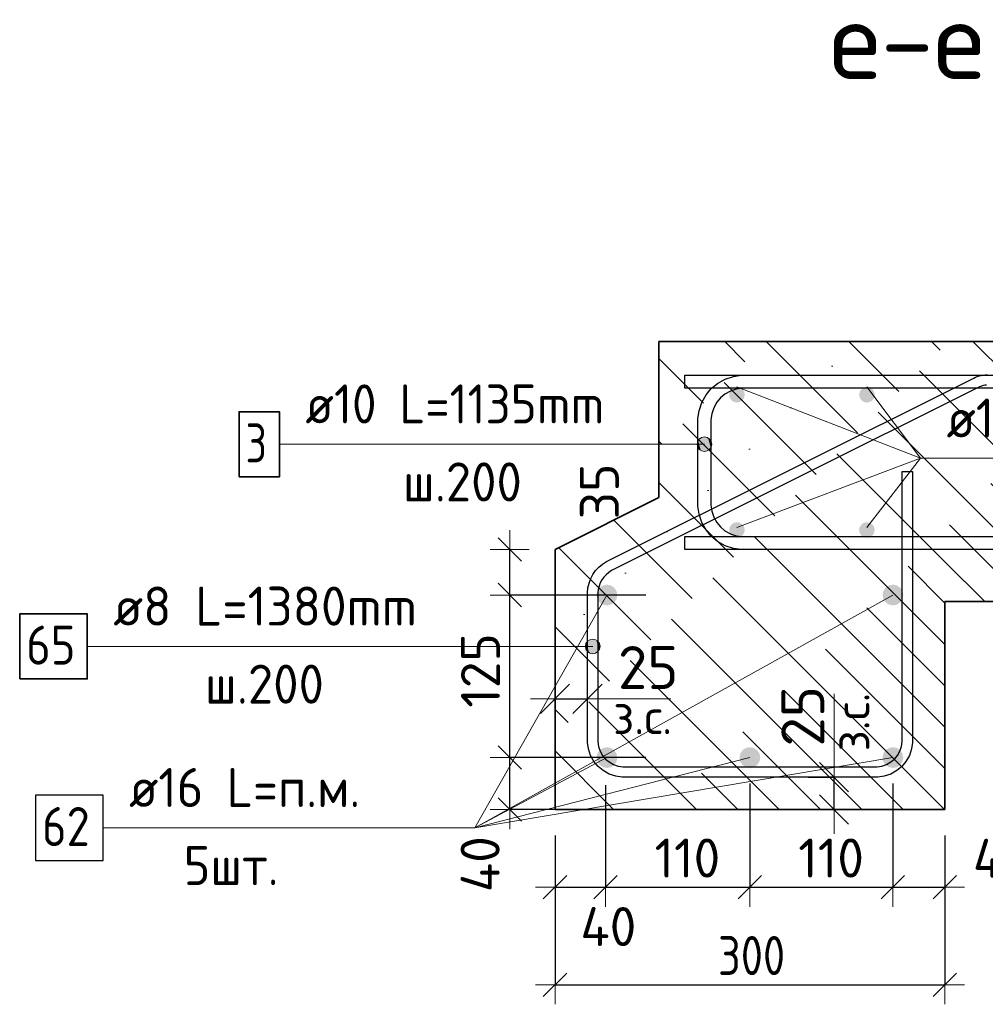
# Model space of a CAD drawing. Header units: metres. Extents: x -38 to 86, y -15 to 21.
# Tile 74 of 103: x 71.634 to 72.377, y 3.109 to 3.866. Entities that reach past the tile are written whole.
import ezdxf

# ---------------------------------------------------------------- set-up
doc = ezdxf.new("R2010")
doc.units = ezdxf.units.M
doc.header["$PDMODE"] = 65
for name, color, linetype, lineweight in [('XR$4$Арм. стержнями верхней зоны', 180, 'Continuous', 35), ('XR$4$Арм. стержнями нижней зоны', 180, 'Continuous', 35), ('XR$4$Арм.стержн. Арматура края', 96, 'Continuous', 35), ('XR$4$Арм.стержн. Доп. арматура', 180, 'Continuous', 35), ('XR$4$Арм.стержн.горизонт. 1', 180, 'Continuous', 35), ('XR$4$Размерная линия (1)', 7, 'Continuous', 13), ('XR$4$Размерная линия_ общее', 7, 'Continuous', 13)]:
    doc.layers.add(name, color=color, linetype=linetype, lineweight=lineweight)
doc.styles.add('ISOCPEUR', font='txt')
doc.dimstyles.new('DIMSTYLE_11', dxfattribs={"dimtxt": 0.033, "dimasz": 0.0375, "dimexe": 0, "dimexo": 0, "dimgap": 0.0165, "dimtad": 2, "dimdec": 0, "dimlfac": 1000, "dimrnd": 1, "dimzin": 12, "dimdsep": 46, "dimtxsty": 'ISOCPEUR', "dimblk1": 'ALL_ML_STRICH', "dimblk2": 'ALL_ML_STRICH', "dimsah": 1, "dimcen": 0, "dimclrd": 7, "dimclre": 256, "dimclrt": 7, "dimadec": 0, "dimazin": 0, "dimtfac": 1, "dimtdec": 0, "dimtix": 1, "dimtmove": 2, "dimatfit": 3, "dimfxl": 0, "dimtvp": 1.2, "dimtzin": 0, "dimlwd": 0, "dimlwe": -3, "dimarcsym": 0})
doc.dimstyles.new('DIMSTYLE_23', dxfattribs={"dimtxt": 0.03, "dimasz": 0.03, "dimexe": 0, "dimexo": 0, "dimgap": 0.015, "dimtad": 2, "dimdec": 0, "dimlfac": 1000, "dimrnd": 5, "dimzin": 12, "dimdsep": 46, "dimtxsty": 'ISOCPEUR', "dimblk1": 'ALL_ML_STRICH', "dimblk2": 'ALL_ML_STRICH', "dimsah": 1, "dimcen": 0, "dimclrd": 7, "dimclre": 256, "dimclrt": 7, "dimadec": 0, "dimazin": 0, "dimtfac": 1, "dimtdec": 0, "dimtix": 1, "dimtmove": 2, "dimatfit": 3, "dimfxl": 0, "dimtvp": 1.2, "dimtzin": 0, "dimlwd": 0, "dimlwe": -3, "dimarcsym": 0})
doc.dimstyles.new('DIMSTYLE_24', dxfattribs={"dimtxt": 0.03, "dimasz": 0.03, "dimexe": 0, "dimexo": 0, "dimgap": 0.015, "dimtad": 2, "dimdec": 0, "dimlfac": 1000, "dimrnd": 5, "dimzin": 12, "dimdsep": 46, "dimtxsty": 'ISOCPEUR', "dimblk1": 'ALL_ML_STRICH', "dimblk2": 'ALL_ML_STRICH', "dimsah": 1, "dimcen": 0, "dimclrd": 7, "dimclre": 256, "dimclrt": 7, "dimadec": 0, "dimazin": 0, "dimtfac": 1, "dimtdec": 0, "dimtix": 1, "dimtmove": 2, "dimatfit": 3, "dimfxl": 0, "dimtzin": 0, "dimlwd": 0, "dimlwe": -3, "dimarcsym": 0})
doc.dimstyles.new('DIMSTYLE_31', dxfattribs={"dimtxt": 0.03, "dimasz": 0.03, "dimexe": 0, "dimexo": 0, "dimgap": 0.015, "dimtad": 0, "dimdec": 0, "dimlfac": 1000, "dimrnd": 5, "dimzin": 12, "dimdsep": 46, "dimtxsty": 'ISOCPEUR', "dimblk1": 'ALL_ML_STRICH', "dimblk2": 'ALL_ML_STRICH', "dimsah": 1, "dimcen": 0, "dimclrd": 7, "dimclre": 256, "dimclrt": 7, "dimadec": 0, "dimazin": 0, "dimtfac": 1, "dimtdec": 0, "dimtix": 1, "dimtmove": 2, "dimatfit": 3, "dimfxl": 0, "dimtvp": 1.2, "dimtzin": 0, "dimlwd": 0, "dimlwe": -3, "dimarcsym": 0})
doc.dimstyles.new('DIMSTYLE_32', dxfattribs={"dimtxt": 0.03, "dimasz": 0.03, "dimexe": 0, "dimexo": 0, "dimgap": 0.015, "dimtad": 0, "dimdec": 0, "dimlfac": 1000, "dimrnd": 5, "dimzin": 12, "dimdsep": 46, "dimtxsty": 'ISOCPEUR', "dimblk1": 'ALL_ML_STRICH', "dimblk2": 'ALL_ML_STRICH', "dimsah": 1, "dimcen": 0, "dimclrd": 7, "dimclre": 256, "dimclrt": 7, "dimadec": 0, "dimazin": 0, "dimtfac": 1, "dimtdec": 0, "dimtix": 1, "dimtmove": 2, "dimatfit": 3, "dimfxl": 0, "dimtvp": 1.2, "dimtzin": 0, "dimlwd": 0, "dimlwe": -3, "dimarcsym": 0})
pattern_1 = [(135, (0, 0), (-0.031819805, -0.031819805), [0.4, -0.05, 0, -0.05]), (135, (-0.01591, -0.01591), (-0.031819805, -0.031819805), [0.8, -0.1, 0.1, -0.1])]

# ---------------------------------------------------------------- blocks, each defined once
blk = doc.blocks.new('ALL_ML_STRICH')
at = {"color": 0, "linetype": 'ByBlock', "lineweight": -2}
for p, q in [((0, -0.5), (0, 0.5)), ((-0.3, -0.3), (0.3, 0.3)), ((-1, 0), (0.5, 0))]:
    blk.add_line(p, q, dxfattribs=at)
blk = doc.blocks.new('*D96')
at = {"layer": 'DEFPOINTS', "color": 7, "linetype": 'Continuous', "lineweight": 13, "transparency": 33554687}
for p in [(72.22062, 3.28331), (72.22562, 3.25831), (72.26061, 3.25831)]:
    blk.add_point(p, dxfattribs=at)
at = {"layer": 'XR$4$Размерная линия_ общее', "color": 253, "linetype": 'Continuous', "lineweight": -2, "true_color": 0xa0a0a0, "transparency": 33554687}
for p, q in [((72.24062, 3.28331), (72.26061, 3.28331)), ((72.24562, 3.25831), (72.26061, 3.25831))]:
    blk.add_line(p, q, dxfattribs=at)
at = {"layer": 'XR$4$Размерная линия_ общее', "color": 7, "linetype": 'Continuous', "lineweight": -2, "transparency": 33554687}
blk.add_line((72.26061, 3.25831), (72.26061, 3.28331), dxfattribs=at)
at = {"layer": 'XR$4$Размерная линия_ общее', "color": 7, "linetype": 'Continuous', "lineweight": 13, "transparency": 33554687, "xscale": 0.0375, "yscale": 0.0375, "zscale": 0.0375}
for p, rotation in [((72.26061, 3.28331), 90), ((72.26061, 3.25831), 270)]:
    blk.add_blockref('ALL_ML_STRICH', p, dxfattribs=dict(at, rotation=rotation))
at = {"layer": 'XR$4$Размерная линия_ общее', "color": 7, "linetype": 'Continuous', "lineweight": 13, "transparency": 33554687, "insert": (72.26082, 3.30308), "char_height": 0.027, "width": 0.00135, "attachment_point": 1, "rotation": 90, "line_spacing_factor": 0.60241, "style": 'ISOCPEUR'}
blk.add_mtext('з.с.', dxfattribs=at)
at = {"layer": 'XR$4$Размерная линия_ общее', "color": 7, "linetype": 'Continuous', "lineweight": 13, "transparency": 33554687, "insert": (72.23661, 3.33003), "char_height": 0.033, "width": 0.066, "attachment_point": 5, "rotation": 90, "style": 'ISOCPEUR'}
blk.add_mtext('\\A1;{25}', dxfattribs=at)
blk = doc.blocks.new('*D233')
at = {"layer": 'DEFPOINTS', "color": 7, "linetype": 'Continuous', "lineweight": 13, "transparency": 33554687}
for p in [(72.04592, 3.34356), (72.04592, 3.30857), (72.07092, 3.30357)]:
    blk.add_point(p, dxfattribs=at)
at = {"layer": 'XR$4$Размерная линия_ общее', "color": 253, "linetype": 'Continuous', "lineweight": -2, "true_color": 0xa0a0a0, "transparency": 33554687}
for p, q in [((72.04592, 3.32857), (72.04592, 3.34356)), ((72.07092, 3.32357), (72.07092, 3.34356))]:
    blk.add_line(p, q, dxfattribs=at)
at = {"layer": 'XR$4$Размерная линия_ общее', "color": 7, "linetype": 'Continuous', "lineweight": -2, "transparency": 33554687}
blk.add_line((72.04592, 3.34356), (72.07092, 3.34356), dxfattribs=at)
at = {"layer": 'XR$4$Размерная линия_ общее', "color": 7, "linetype": 'Continuous', "lineweight": 13, "transparency": 33554687, "xscale": 0.0375, "yscale": 0.0375, "zscale": 0.0375, "rotation": 180}
blk.add_blockref('ALL_ML_STRICH', (72.04592, 3.34356), dxfattribs=at)
at = {"layer": 'XR$4$Размерная линия_ общее', "color": 7, "linetype": 'Continuous', "lineweight": 13, "transparency": 33554687, "xscale": 0.0375, "yscale": 0.0375, "zscale": 0.0375}
blk.add_blockref('ALL_ML_STRICH', (72.07092, 3.34356), dxfattribs=at)
at = {"layer": 'XR$4$Размерная линия_ общее', "color": 7, "linetype": 'Continuous', "lineweight": 13, "transparency": 33554687, "insert": (72.11764, 3.36756), "char_height": 0.033, "width": 0.066, "attachment_point": 5, "style": 'ISOCPEUR'}
blk.add_mtext('\\A1;{25}', dxfattribs=at)
at = {"layer": 'XR$4$Размерная линия_ общее', "color": 7, "linetype": 'Continuous', "lineweight": 13, "transparency": 33554687, "insert": (72.09069, 3.34335), "char_height": 0.027, "width": 0.00135, "attachment_point": 1, "line_spacing_factor": 0.60241, "style": 'ISOCPEUR'}
blk.add_mtext('з.с.', dxfattribs=at)
blk = doc.blocks.new('*D234')
at = {"layer": 'DEFPOINTS', "color": 7, "linetype": 'Continuous', "lineweight": 13, "transparency": 33554687}
for p in [(72.13584, 3.29831), (72.01108, 3.25831), (72.09592, 3.25831)]:
    blk.add_point(p, dxfattribs=at)
at = {"layer": 'XR$4$Размерная линия (1)', "color": 9, "linetype": 'Continuous', "lineweight": -2, "true_color": 0xc7c7c7, "transparency": 33554687}
for p, q in [((72.11584, 3.29831), (72.01108, 3.29831)), ((72.07592, 3.25831), (72.01108, 3.25831))]:
    blk.add_line(p, q, dxfattribs=at)
at = {"layer": 'XR$4$Размерная линия (1)', "color": 7, "linetype": 'Continuous', "lineweight": -2, "transparency": 33554687}
blk.add_line((72.01108, 3.25831), (72.01108, 3.29831), dxfattribs=at)
at = {"layer": 'XR$4$Размерная линия (1)', "color": 7, "linetype": 'Continuous', "lineweight": 13, "transparency": 33554687, "xscale": 0.03, "yscale": 0.03, "zscale": 0.03}
for p, rotation in [((72.01108, 3.29831), 90), ((72.01108, 3.25831), 270)]:
    blk.add_blockref('ALL_ML_STRICH', p, dxfattribs=dict(at, rotation=rotation))
at = {"layer": 'XR$4$Размерная линия (1)', "color": 7, "linetype": 'Continuous', "lineweight": 13, "transparency": 33554687, "insert": (71.98829, 3.21632), "char_height": 0.03, "width": 0.06, "attachment_point": 5, "rotation": 90, "style": 'ISOCPEUR'}
blk.add_mtext('\\A1;{40}', dxfattribs=at)
blk = doc.blocks.new('*D235')
at = {"layer": 'DEFPOINTS', "color": 7, "linetype": 'Continuous', "lineweight": 13, "transparency": 33554687}
for p in [(72.13584, 3.42331), (72.01108, 3.29831), (72.13584, 3.29831)]:
    blk.add_point(p, dxfattribs=at)
at = {"layer": 'XR$4$Размерная линия (1)', "color": 9, "linetype": 'Continuous', "lineweight": -2, "true_color": 0xc7c7c7, "transparency": 33554687}
for p, q in [((72.11584, 3.42331), (72.01108, 3.42331)), ((72.11584, 3.29831), (72.01108, 3.29831))]:
    blk.add_line(p, q, dxfattribs=at)
at = {"layer": 'XR$4$Размерная линия (1)', "color": 7, "linetype": 'Continuous', "lineweight": -2, "transparency": 33554687}
blk.add_line((72.01108, 3.29831), (72.01108, 3.42331), dxfattribs=at)
at = {"layer": 'XR$4$Размерная линия (1)', "color": 7, "linetype": 'Continuous', "lineweight": 13, "transparency": 33554687, "xscale": 0.03, "yscale": 0.03, "zscale": 0.03}
for p, rotation in [((72.01108, 3.42331), 90), ((72.01108, 3.29831), 270)]:
    blk.add_blockref('ALL_ML_STRICH', p, dxfattribs=dict(at, rotation=rotation))
at = {"layer": 'XR$4$Размерная линия (1)', "color": 7, "linetype": 'Continuous', "lineweight": 13, "transparency": 33554687, "insert": (71.98858, 3.36531), "char_height": 0.03, "width": 0.09, "attachment_point": 5, "rotation": 90, "style": 'ISOCPEUR'}
blk.add_mtext('\\A1;{125}', dxfattribs=at)
blk = doc.blocks.new('*D236')
at = {"layer": 'DEFPOINTS', "color": 7, "linetype": 'Continuous', "lineweight": 13, "transparency": 33554687}
for p in [(72.04592, 3.45831), (72.01108, 3.42331), (72.13584, 3.42331)]:
    blk.add_point(p, dxfattribs=at)
at = {"layer": 'XR$4$Размерная линия (1)', "color": 9, "linetype": 'Continuous', "lineweight": -2, "true_color": 0xc7c7c7, "transparency": 33554687}
for p, q in [((72.01108, 3.45831), (72.01108, 3.45831)), ((72.11584, 3.42331), (72.01108, 3.42331))]:
    blk.add_line(p, q, dxfattribs=at)
at = {"layer": 'XR$4$Размерная линия (1)', "color": 7, "linetype": 'Continuous', "lineweight": -2, "transparency": 33554687}
blk.add_line((72.01108, 3.42331), (72.01108, 3.45831), dxfattribs=at)
at = {"layer": 'XR$4$Размерная линия (1)', "color": 7, "linetype": 'Continuous', "lineweight": 13, "transparency": 33554687, "xscale": 0.03, "yscale": 0.03, "zscale": 0.03}
for p, rotation in [((72.01108, 3.45831), 90), ((72.01108, 3.42331), 270)]:
    blk.add_blockref('ALL_ML_STRICH', p, dxfattribs=dict(at, rotation=rotation))
at = {"layer": 'XR$4$Размерная линия (1)', "color": 7, "linetype": 'Continuous', "lineweight": 13, "transparency": 33554687, "insert": (72.08006, 3.50299), "char_height": 0.03, "width": 0.06, "attachment_point": 5, "rotation": 90, "style": 'ISOCPEUR'}
blk.add_mtext('\\A1;{35}', dxfattribs=at)
blk = doc.blocks.new('*D248')
at = {"layer": 'DEFPOINTS', "color": 7, "linetype": 'Continuous', "lineweight": 13, "transparency": 33554687}
for p in [(72.04592, 3.25831), (72.34592, 3.25831), (72.04592, 3.12355)]:
    blk.add_point(p, dxfattribs=at)
at = {"layer": 'XR$4$Размерная линия (1)', "color": 9, "linetype": 'Continuous', "lineweight": -2, "true_color": 0xc7c7c7, "transparency": 33554687}
for p, q in [((72.04592, 3.23831), (72.04592, 3.12355)), ((72.34592, 3.23831), (72.34592, 3.12355))]:
    blk.add_line(p, q, dxfattribs=at)
at = {"layer": 'XR$4$Размерная линия (1)', "color": 7, "linetype": 'Continuous', "lineweight": -2, "transparency": 33554687}
blk.add_line((72.04592, 3.12355), (72.34592, 3.12355), dxfattribs=at)
at = {"layer": 'XR$4$Размерная линия (1)', "color": 7, "linetype": 'Continuous', "lineweight": 13, "transparency": 33554687, "xscale": 0.03, "yscale": 0.03, "zscale": 0.03, "rotation": 180}
blk.add_blockref('ALL_ML_STRICH', (72.04592, 3.12355), dxfattribs=at)
at = {"layer": 'XR$4$Размерная линия (1)', "color": 7, "linetype": 'Continuous', "lineweight": 13, "transparency": 33554687, "xscale": 0.03, "yscale": 0.03, "zscale": 0.03}
blk.add_blockref('ALL_ML_STRICH', (72.34592, 3.12355), dxfattribs=at)
at = {"layer": 'XR$4$Размерная линия (1)', "color": 7, "linetype": 'Continuous', "lineweight": 13, "transparency": 33554687, "insert": (72.19717, 3.14605), "char_height": 0.03, "width": 0.075, "attachment_point": 5, "style": 'ISOCPEUR'}
blk.add_mtext('\\W0.83;\\A1;{300}', dxfattribs=at)
blk = doc.blocks.new('*D249')
at = {"layer": 'DEFPOINTS', "color": 7, "linetype": 'Continuous', "lineweight": 13, "transparency": 33554687}
for p in [(72.08479, 3.29718), (72.04592, 3.25831), (72.04592, 3.19855)]:
    blk.add_point(p, dxfattribs=at)
at = {"layer": 'XR$4$Размерная линия (1)', "color": 9, "linetype": 'Continuous', "lineweight": -2, "true_color": 0xc7c7c7, "transparency": 33554687}
for p, q in [((72.08479, 3.27718), (72.08479, 3.19855)), ((72.04592, 3.23831), (72.04592, 3.19855))]:
    blk.add_line(p, q, dxfattribs=at)
at = {"layer": 'XR$4$Размерная линия (1)', "color": 7, "linetype": 'Continuous', "lineweight": -2, "transparency": 33554687}
blk.add_line((72.04592, 3.19855), (72.08479, 3.19855), dxfattribs=at)
at = {"layer": 'XR$4$Размерная линия (1)', "color": 7, "linetype": 'Continuous', "lineweight": 13, "transparency": 33554687, "xscale": 0.03, "yscale": 0.03, "zscale": 0.03, "rotation": 180}
blk.add_blockref('ALL_ML_STRICH', (72.04592, 3.19855), dxfattribs=at)
at = {"layer": 'XR$4$Размерная линия (1)', "color": 7, "linetype": 'Continuous', "lineweight": 13, "transparency": 33554687, "xscale": 0.03, "yscale": 0.03, "zscale": 0.03}
blk.add_blockref('ALL_ML_STRICH', (72.08479, 3.19855), dxfattribs=at)
at = {"layer": 'XR$4$Размерная линия (1)', "color": 7, "linetype": 'Continuous', "lineweight": 13, "transparency": 33554687, "insert": (72.08696, 3.16833), "char_height": 0.03, "width": 0.06, "attachment_point": 5, "style": 'ISOCPEUR'}
blk.add_mtext('\\A1;{40}', dxfattribs=at)
blk = doc.blocks.new('*D250')
at = {"layer": 'DEFPOINTS', "color": 7, "linetype": 'Continuous', "lineweight": 13, "transparency": 33554687}
for p in [(72.08479, 3.29718), (72.19584, 3.29831), (72.08479, 3.19855)]:
    blk.add_point(p, dxfattribs=at)
at = {"layer": 'XR$4$Размерная линия (1)', "color": 9, "linetype": 'Continuous', "lineweight": -2, "true_color": 0xc7c7c7, "transparency": 33554687}
for p, q in [((72.08479, 3.27718), (72.08479, 3.19855)), ((72.19584, 3.27831), (72.19584, 3.19855))]:
    blk.add_line(p, q, dxfattribs=at)
at = {"layer": 'XR$4$Размерная линия (1)', "color": 7, "linetype": 'Continuous', "lineweight": -2, "transparency": 33554687}
blk.add_line((72.08479, 3.19855), (72.19584, 3.19855), dxfattribs=at)
at = {"layer": 'XR$4$Размерная линия (1)', "color": 7, "linetype": 'Continuous', "lineweight": 13, "transparency": 33554687, "xscale": 0.03, "yscale": 0.03, "zscale": 0.03, "rotation": 180}
blk.add_blockref('ALL_ML_STRICH', (72.08479, 3.19855), dxfattribs=at)
at = {"layer": 'XR$4$Размерная линия (1)', "color": 7, "linetype": 'Continuous', "lineweight": 13, "transparency": 33554687, "xscale": 0.03, "yscale": 0.03, "zscale": 0.03}
blk.add_blockref('ALL_ML_STRICH', (72.19584, 3.19855), dxfattribs=at)
at = {"layer": 'XR$4$Размерная линия (1)', "color": 7, "linetype": 'Continuous', "lineweight": 13, "transparency": 33554687, "insert": (72.14781, 3.22105), "char_height": 0.03, "width": 0.09, "attachment_point": 5, "style": 'ISOCPEUR'}
blk.add_mtext('\\A1;{110}', dxfattribs=at)
blk = doc.blocks.new('*D251')
at = {"layer": 'DEFPOINTS', "color": 7, "linetype": 'Continuous', "lineweight": 13, "transparency": 33554687}
for p in [(72.19584, 3.29831), (72.30592, 3.29831), (72.19584, 3.19855)]:
    blk.add_point(p, dxfattribs=at)
at = {"layer": 'XR$4$Размерная линия (1)', "color": 9, "linetype": 'Continuous', "lineweight": -2, "true_color": 0xc7c7c7, "transparency": 33554687}
for p, q in [((72.19584, 3.27831), (72.19584, 3.19855)), ((72.30592, 3.27831), (72.30592, 3.19855))]:
    blk.add_line(p, q, dxfattribs=at)
at = {"layer": 'XR$4$Размерная линия (1)', "color": 7, "linetype": 'Continuous', "lineweight": -2, "transparency": 33554687}
blk.add_line((72.19584, 3.19855), (72.30592, 3.19855), dxfattribs=at)
at = {"layer": 'XR$4$Размерная линия (1)', "color": 7, "linetype": 'Continuous', "lineweight": 13, "transparency": 33554687, "xscale": 0.03, "yscale": 0.03, "zscale": 0.03, "rotation": 180}
blk.add_blockref('ALL_ML_STRICH', (72.19584, 3.19855), dxfattribs=at)
at = {"layer": 'XR$4$Размерная линия (1)', "color": 7, "linetype": 'Continuous', "lineweight": 13, "transparency": 33554687, "xscale": 0.03, "yscale": 0.03, "zscale": 0.03}
blk.add_blockref('ALL_ML_STRICH', (72.30592, 3.19855), dxfattribs=at)
at = {"layer": 'XR$4$Размерная линия (1)', "color": 7, "linetype": 'Continuous', "lineweight": 13, "transparency": 33554687, "insert": (72.25838, 3.22105), "char_height": 0.03, "width": 0.09, "attachment_point": 5, "style": 'ISOCPEUR'}
blk.add_mtext('\\A1;{110}', dxfattribs=at)
blk = doc.blocks.new('*D252')
at = {"layer": 'DEFPOINTS', "color": 7, "linetype": 'Continuous', "lineweight": 13, "transparency": 33554687}
for p in [(72.30592, 3.29831), (72.34592, 3.25831), (72.30592, 3.19855)]:
    blk.add_point(p, dxfattribs=at)
at = {"layer": 'XR$4$Размерная линия (1)', "color": 9, "linetype": 'Continuous', "lineweight": -2, "true_color": 0xc7c7c7, "transparency": 33554687}
for p, q in [((72.30592, 3.27831), (72.30592, 3.19855)), ((72.34592, 3.23831), (72.34592, 3.19855))]:
    blk.add_line(p, q, dxfattribs=at)
at = {"layer": 'XR$4$Размерная линия (1)', "color": 7, "linetype": 'Continuous', "lineweight": -2, "transparency": 33554687}
blk.add_line((72.30592, 3.19855), (72.34592, 3.19855), dxfattribs=at)
at = {"layer": 'XR$4$Размерная линия (1)', "color": 7, "linetype": 'Continuous', "lineweight": 13, "transparency": 33554687, "xscale": 0.03, "yscale": 0.03, "zscale": 0.03, "rotation": 180}
blk.add_blockref('ALL_ML_STRICH', (72.30592, 3.19855), dxfattribs=at)
at = {"layer": 'XR$4$Размерная линия (1)', "color": 7, "linetype": 'Continuous', "lineweight": 13, "transparency": 33554687, "xscale": 0.03, "yscale": 0.03, "zscale": 0.03}
blk.add_blockref('ALL_ML_STRICH', (72.34592, 3.19855), dxfattribs=at)
at = {"layer": 'XR$4$Размерная линия (1)', "color": 7, "linetype": 'Continuous', "lineweight": 13, "transparency": 33554687, "insert": (72.389, 3.22083), "char_height": 0.03, "width": 0.06, "attachment_point": 5, "style": 'ISOCPEUR'}
blk.add_mtext('\\A1;{40}', dxfattribs=at)

msp = doc.modelspace()

# ---------------------------------------------------------------- hatches: boundary and pattern name
at = {"linetype": 'Continuous', "lineweight": 13, "transparency": 33554687}
h = msp.add_hatch(dxfattribs=at)
h.set_pattern_fill('__________540', scale=0.015, style=0, pattern_type=2)
h.set_pattern_definition(pattern_1)
h.paths.add_polyline_path([(72.34592, 3.61831), (72.12592, 3.61831), (72.12592, 3.49831), (72.04592, 3.45831), (72.04592, 3.25831), (72.34592, 3.25831)], flags=0)
at = {"linetype": 'Continuous', "lineweight": 25, "transparency": 33554687}
h = msp.add_hatch(dxfattribs=at)
h.set_pattern_fill('__________540', scale=0.015, style=0, pattern_type=2)
h.set_pattern_definition(pattern_1)
h.paths.add_polyline_path([(72.34592, 3.61831), (72.34592, 3.41831), (72.71957, 3.41831), (72.71957, 3.61831)], flags=0)
at = {"layer": 'XR$4$Арм.стержн. Арматура края', "linetype": 'Continuous', "lineweight": 13, "transparency": 33554687}
for points in [[(72.15608, 3.5421), (72.1581, 3.53445), (72.1581, 3.54413)], [(72.1581, 3.54413), (72.16092, 3.53367), (72.16092, 3.54492)], [(72.1581, 3.54413), (72.1581, 3.53445), (72.16092, 3.53367)], [(72.16092, 3.54492), (72.16092, 3.53367), (72.16373, 3.53445)], [(72.16092, 3.54492), (72.16373, 3.53445), (72.16373, 3.54413)], [(72.16373, 3.54413), (72.16373, 3.53445), (72.16575, 3.53648)], [(72.16373, 3.54413), (72.16575, 3.53648), (72.16575, 3.5421)], [(72.15608, 3.53648), (72.15608, 3.5421), (72.15529, 3.53929)], [(72.15608, 3.5421), (72.15608, 3.53648), (72.1581, 3.53445)], [(72.16575, 3.5421), (72.16575, 3.53648), (72.16654, 3.53929)], [(72.07008, 3.38098), (72.07008, 3.3866), (72.06929, 3.38379)], [(72.07008, 3.3866), (72.0721, 3.37895), (72.0721, 3.38863)], [(72.07008, 3.3866), (72.07008, 3.38098), (72.0721, 3.37895)], [(72.0721, 3.38863), (72.07492, 3.37816), (72.07492, 3.38941)], [(72.0721, 3.38863), (72.0721, 3.37895), (72.07492, 3.37816)], [(72.07492, 3.38941), (72.07492, 3.37816), (72.07773, 3.37895)], [(72.07492, 3.38941), (72.07773, 3.37895), (72.07773, 3.38863)], [(72.07773, 3.38863), (72.07773, 3.37895), (72.07975, 3.38098)], [(72.07773, 3.38863), (72.07975, 3.38098), (72.07975, 3.3866)], [(72.07975, 3.3866), (72.07975, 3.38098), (72.08054, 3.38379)]]:
    msp.add_hatch(color=7, dxfattribs=at).paths.add_polyline_path(points)
at = {"layer": 'XR$4$Арм.стержн. Доп. арматура', "linetype": 'Continuous', "lineweight": 50, "transparency": 33554687}
for points in [[(72.19192, 3.57731), (72.19146, 3.5796), (72.19016, 3.58155), (72.18821, 3.58285), (72.18592, 3.58331), (72.18362, 3.58285), (72.18167, 3.58155), (72.18037, 3.5796), (72.17992, 3.57731), (72.18037, 3.57501), (72.18167, 3.57306), (72.18362, 3.57176), (72.18592, 3.57131), (72.18821, 3.57176), (72.19016, 3.57306), (72.19146, 3.57501)], [(72.29192, 3.57731), (72.29146, 3.5796), (72.29016, 3.58155), (72.28821, 3.58285), (72.28592, 3.58331), (72.28362, 3.58285), (72.28167, 3.58155), (72.28037, 3.5796), (72.27992, 3.57731), (72.28037, 3.57501), (72.28167, 3.57306), (72.28362, 3.57176), (72.28592, 3.57131), (72.28821, 3.57176), (72.29016, 3.57306), (72.29146, 3.57501)], [(72.19192, 3.47331), (72.19146, 3.4756), (72.19016, 3.47755), (72.18821, 3.47885), (72.18592, 3.47931), (72.18362, 3.47885), (72.18167, 3.47755), (72.18037, 3.4756), (72.17992, 3.47331), (72.18037, 3.47101), (72.18167, 3.46906), (72.18362, 3.46776), (72.18592, 3.46731), (72.18821, 3.46776), (72.19016, 3.46906), (72.19146, 3.47101)], [(72.29192, 3.47331), (72.29146, 3.4756), (72.29016, 3.47755), (72.28821, 3.47885), (72.28592, 3.47931), (72.28362, 3.47885), (72.28167, 3.47755), (72.28037, 3.4756), (72.27992, 3.47331), (72.28037, 3.47101), (72.28167, 3.46906), (72.28362, 3.46776), (72.28592, 3.46731), (72.28821, 3.46776), (72.29016, 3.46906), (72.29146, 3.47101)]]:
    msp.add_hatch(color=34, dxfattribs=at).paths.add_polyline_path(points)
at = {"layer": 'XR$4$Арм.стержн.горизонт. 1', "linetype": 'Continuous', "lineweight": 50, "transparency": 33554687}
for points in [[(72.09384, 3.42331), (72.09323, 3.42637), (72.0915, 3.42896), (72.0889, 3.4307), (72.08584, 3.43131), (72.08278, 3.4307), (72.08018, 3.42896), (72.07845, 3.42637), (72.07784, 3.42331), (72.07845, 3.42025), (72.08018, 3.41765), (72.08278, 3.41592), (72.08584, 3.41531), (72.0889, 3.41592), (72.0915, 3.41765), (72.09323, 3.42025)], [(72.31392, 3.42331), (72.31331, 3.42637), (72.31157, 3.42896), (72.30898, 3.4307), (72.30592, 3.43131), (72.30285, 3.4307), (72.30026, 3.42896), (72.29852, 3.42637), (72.29792, 3.42331), (72.29852, 3.42025), (72.30026, 3.41765), (72.30285, 3.41592), (72.30592, 3.41531), (72.30898, 3.41592), (72.31157, 3.41765), (72.31331, 3.42025)], [(72.09384, 3.29831), (72.09323, 3.30137), (72.0915, 3.30396), (72.0889, 3.3057), (72.08584, 3.30631), (72.08278, 3.3057), (72.08018, 3.30396), (72.07845, 3.30137), (72.07784, 3.29831), (72.07845, 3.29525), (72.08018, 3.29265), (72.08278, 3.29092), (72.08584, 3.29031), (72.0889, 3.29092), (72.0915, 3.29265), (72.09323, 3.29525)], [(72.20384, 3.29831), (72.20323, 3.30137), (72.2015, 3.30396), (72.1989, 3.3057), (72.19584, 3.30631), (72.19278, 3.3057), (72.19018, 3.30396), (72.18845, 3.30137), (72.18784, 3.29831), (72.18845, 3.29525), (72.19018, 3.29265), (72.19278, 3.29092), (72.19584, 3.29031), (72.1989, 3.29092), (72.2015, 3.29265), (72.20323, 3.29525)], [(72.31392, 3.29831), (72.31331, 3.30137), (72.31157, 3.30396), (72.30898, 3.3057), (72.30592, 3.30631), (72.30285, 3.3057), (72.30026, 3.30396), (72.29852, 3.30137), (72.29792, 3.29831), (72.29852, 3.29525), (72.30026, 3.29265), (72.30285, 3.29092), (72.30592, 3.29031), (72.30898, 3.29092), (72.31157, 3.29265), (72.31331, 3.29525)]]:
    msp.add_hatch(color=7, dxfattribs=at).paths.add_polyline_path(points)

# ---------------------------------------------------------------- linework, layer by layer
at = {"color": 7, "linetype": 'Continuous', "lineweight": 35, "transparency": 33554687}
for p, q in [((72.12592, 3.61831), (72.12592, 3.49831)), ((72.34592, 3.61831), (72.12592, 3.61831)), ((72.71957, 3.61831), (72.34592, 3.61831)), ((72.12592, 3.49831), (72.04592, 3.45831)), ((72.04592, 3.45831), (72.04592, 3.25831)), ((72.34592, 3.25831), (72.34592, 3.41831)), ((72.34592, 3.41831), (72.71957, 3.41831)), ((72.04592, 3.25831), (72.34592, 3.25831))]:
    msp.add_line(p, q, dxfattribs=at)
at = {"color": 7, "linetype": 'Continuous', "lineweight": 13, "transparency": 33554687}
for p, q in [((72.26061, 3.28331), (72.26061, 3.34731)), ((72.07092, 3.34356), (72.13492, 3.34356))]:
    msp.add_line(p, q, dxfattribs=at)
at = {"layer": 'XR$4$Арм. стержнями верхней зоны', "color": 4, "linetype": 'Continuous', "lineweight": 25, "transparency": 33554687}
msp.add_lwpolyline([(72.14592, 3.59231), (72.72457, 3.59231), (72.72457, 3.58231), (72.14592, 3.58231), (72.14592, 3.59231)], dxfattribs=at)
at = {"layer": 'XR$4$Арм. стержнями нижней зоны', "color": 4, "linetype": 'Continuous', "lineweight": 25, "transparency": 33554687}
msp.add_lwpolyline([(72.14592, 3.46831), (72.72457, 3.46831), (72.72457, 3.45831), (72.14592, 3.45831), (72.14592, 3.46831)], dxfattribs=at)
at = {"layer": 'XR$4$Арм.стержн. Арматура края', "color": 7, "linetype": 'Continuous', "lineweight": 13, "transparency": 33554687}
for p, q in [((72.16092, 3.54492), (72.16092, 3.54492)), ((71.83381, 3.53929), (72.14081, 3.53929)), ((72.14081, 3.53929), (72.16092, 3.53929)), ((72.15529, 3.53929), (72.15529, 3.53929)), ((72.16654, 3.53929), (72.16654, 3.53929)), ((72.16092, 3.53367), (72.16092, 3.53367)), ((72.07492, 3.38941), (72.07492, 3.38941)), ((71.68599, 3.38379), (72.05399, 3.38379)), ((72.05399, 3.38379), (72.07492, 3.38379)), ((72.06929, 3.38379), (72.06929, 3.38379)), ((72.07492, 3.37816), (72.07492, 3.37816)), ((72.08054, 3.38379), (72.08054, 3.38379))]:
    msp.add_line(p, q, dxfattribs=at)
at = {"layer": 'XR$4$Арм.стержн. Арматура края', "color": 40, "linetype": 'Continuous', "lineweight": 25, "transparency": 33554687}
for points in [[(72.32092, 3.51831), (72.32092, 3.30998), (72.32024, 3.3051), (72.31856, 3.30002), (72.31594, 3.29535), (72.31273, 3.2915), (72.30888, 3.28828), (72.3042, 3.28566), (72.29912, 3.28399), (72.29424, 3.28331), (72.09759, 3.28331), (72.09271, 3.28399), (72.08763, 3.28566), (72.08296, 3.28828), (72.07911, 3.2915), (72.07589, 3.29535), (72.07327, 3.30002), (72.07159, 3.3051), (72.07092, 3.30998), (72.07092, 3.42535), (72.07127, 3.42886), (72.0721, 3.43248), (72.0734, 3.43596), (72.07509, 3.43914), (72.07718, 3.44208), (72.07971, 3.4448), (72.08258, 3.44716), (72.08557, 3.44904), (72.36809, 3.59017), (72.36945, 3.59078), (72.37088, 3.59133), (72.37234, 3.59181), (72.37382, 3.5922), (72.37531, 3.59251), (72.37683, 3.59274), (72.37836, 3.59288)], [(72.37781, 3.58479), (72.37672, 3.58463), (72.37566, 3.58441), (72.3746, 3.58413), (72.37356, 3.58379), (72.37253, 3.58339), (72.37151, 3.58294), (72.0895, 3.44206), (72.08727, 3.44066), (72.08521, 3.43896), (72.0834, 3.43701), (72.08191, 3.43493), (72.08071, 3.43266), (72.07977, 3.43017), (72.07918, 3.42757), (72.07892, 3.42495), (72.07892, 3.31054), (72.07942, 3.30692), (72.08063, 3.30326), (72.08251, 3.29991), (72.08478, 3.29718), (72.08751, 3.2949), (72.09087, 3.29302), (72.09453, 3.29181), (72.09815, 3.29131), (72.29368, 3.29131), (72.2973, 3.29181), (72.30096, 3.29302), (72.30432, 3.2949), (72.30705, 3.29718), (72.30933, 3.29991), (72.31121, 3.30326), (72.31241, 3.30692), (72.31292, 3.31054), (72.31292, 3.51831), (72.32092, 3.51831)]]:
    msp.add_lwpolyline(points, dxfattribs=at)
at = {"layer": 'XR$4$Арм.стержн. Арматура края', "color": 4, "linetype": 'Continuous', "lineweight": 25, "transparency": 33554687}
for points in [[(72.65592, 3.45831), (72.18926, 3.45831), (72.18316, 3.45916), (72.17681, 3.46125), (72.17097, 3.46452), (72.16615, 3.46854), (72.16213, 3.47336), (72.15886, 3.4792), (72.15676, 3.48555), (72.15592, 3.49165), (72.15592, 3.55896), (72.15676, 3.56506), (72.15886, 3.57141), (72.16213, 3.57726), (72.16615, 3.58207), (72.17097, 3.58609), (72.17681, 3.58936), (72.18316, 3.59146), (72.18926, 3.59231), (72.65592, 3.59231)], [(72.65592, 3.58231), (72.18995, 3.58231), (72.18543, 3.58168), (72.18086, 3.58017), (72.17666, 3.57782), (72.17325, 3.57497), (72.1704, 3.57156), (72.16805, 3.56737), (72.16654, 3.56279), (72.16592, 3.55827), (72.16592, 3.49235), (72.16654, 3.48783), (72.16805, 3.48325), (72.1704, 3.47905), (72.17325, 3.47564), (72.17666, 3.47279), (72.18086, 3.47044), (72.18543, 3.46894), (72.18995, 3.46831), (72.65592, 3.46831)]]:
    msp.add_lwpolyline(points, dxfattribs=at)
at = {"layer": 'XR$4$Арм.стержн. Арматура края', "color": 7, "linetype": 'Continuous', "lineweight": 35, "transparency": 33554687}
for points in [[(71.80281, 3.51429), (71.83381, 3.51429), (71.83381, 3.56429), (71.80281, 3.56429), (71.80281, 3.51429)], [(71.63399, 3.35879), (71.68599, 3.35879), (71.68599, 3.40879), (71.63399, 3.40879), (71.63399, 3.35879)]]:
    msp.add_lwpolyline(points, dxfattribs=at)
at = {"layer": 'XR$4$Арм.стержн. Арматура края', "color": 7, "linetype": 'Continuous', "lineweight": 13, "transparency": 33554687}
for centre in [(72.16092, 3.53929), (72.07492, 3.38379)]:
    msp.add_circle(centre, 0.00563, dxfattribs=at)
at = {"layer": 'XR$4$Арм.стержн. Доп. арматура', "color": 7, "linetype": 'Continuous', "lineweight": 13, "transparency": 33554687}
for q in [(72.18592, 3.58331), (72.28592, 3.58331), (72.18592, 3.47531), (72.28592, 3.47531), (72.55317, 3.52847)]:
    msp.add_line((72.32717, 3.52847), q, dxfattribs=at)
at = {"layer": 'XR$4$Арм.стержн.горизонт. 1', "color": 7, "linetype": 'Continuous', "lineweight": 13, "transparency": 33554687}
for p, q in [((71.9842, 3.24427), (72.30592, 3.42331)), ((71.9842, 3.24427), (72.08584, 3.42331)), ((71.9842, 3.24427), (72.08584, 3.29831)), ((71.9842, 3.24427), (72.19584, 3.29831)), ((71.9842, 3.24427), (72.30592, 3.29831)), ((71.6982, 3.24427), (71.9842, 3.24427))]:
    msp.add_line(p, q, dxfattribs=at)
at = {"layer": 'XR$4$Арм.стержн.горизонт. 1', "color": 7, "linetype": 'Continuous', "lineweight": 25, "transparency": 33554687}
msp.add_lwpolyline([(71.6462, 3.21927), (71.6982, 3.21927), (71.6982, 3.26927), (71.6462, 3.26927), (71.6462, 3.21927)], dxfattribs=at)

# ---------------------------------------------------------------- texts
at = {"color": 7, "linetype": 'Continuous', "lineweight": 13, "transparency": 33554687, "insert": (72.37657, 3.8202), "char_height": 0.06, "width": 0.1533913, "attachment_point": 9, "style": 'ISOCPEUR'}
msp.add_mtext('\\A1;{\\fISOCPEUR|i0|b0;\\H0.060000;\\W1.000000;\\C7;е-е}\\P', dxfattribs=at)
at = {"layer": 'XR$4$Арм.стержн. Арматура края', "color": 7, "linetype": 'Continuous', "lineweight": 25, "transparency": 33554687, "char_height": 0.03, "attachment_point": 7, "style": 'ISOCPEUR'}
for s, insert, width in [('\\W0.92;ø10 L=1135mm ', (71.85381, 3.55529), 0.2806692), ('\\W0.78;3', (71.80781, 3.52529), 0.0326407), ('\\W0.95;ш.200 ', (71.92881, 3.49529), 0.1311996), ('\\W0.96;ø8 L=1380mm ', (71.70599, 3.39979), 0.2722217), ('\\W0.87;65', (71.63899, 3.36979), 0.0550812), ('\\W0.95;ш.200 ', (71.77649, 3.33979), 0.1311996)]:
    msp.add_mtext(s, dxfattribs=dict(at, insert=insert, width=width))
at = {"layer": 'XR$4$Арм.стержн. Доп. арматура', "color": 7, "linetype": 'Continuous', "lineweight": 25, "transparency": 33554687, "insert": (72.34717, 3.54447), "char_height": 0.03, "width": 0.1999831, "attachment_point": 7, "style": 'ISOCPEUR'}
msp.add_mtext('\\W0.94;ø12 L=п.м.', dxfattribs=at)
at = {"layer": 'XR$4$Арм.стержн.горизонт. 1', "color": 7, "linetype": 'Continuous', "lineweight": 25, "transparency": 33554687, "char_height": 0.03, "attachment_point": 7, "style": 'ISOCPEUR'}
for s, insert, width in [('\\W0.94;ø16 L=п.м.', (71.7182, 3.26027), 0.1999832), ('\\W0.87;62', (71.6512, 3.23027), 0.0550812), ('\\W0.94;5шт. ', (71.7602, 3.20027), 0.1161286)]:
    msp.add_mtext(s, dxfattribs=dict(at, insert=insert, width=width))

# ---------------------------------------------------------------- dimensions: what is measured, and where the dimension line sits
at = {"layer": 'XR$4$Размерная линия (1)', "color": 7, "linetype": 'Continuous', "lineweight": 13, "transparency": 33554687}
for base, p1, p2, dimstyle, picture, middle in [((72.01108, 3.45831), (72.11584, 3.42331), (72.01108, 3.45831), 'DIMSTYLE_31', '*D236', (72.08006, 3.50299)), ((72.01108, 3.42331), (72.11584, 3.29831), (72.11584, 3.42331), 'DIMSTYLE_24', '*D235', (71.98858, 3.36531)), ((72.01108, 3.29831), (72.07592, 3.25831), (72.11584, 3.29831), 'DIMSTYLE_23', '*D234', (71.98829, 3.21632))]:
    dim = msp.add_linear_dim(base=base, p1=p1, p2=p2, angle=90, dimstyle=dimstyle, override={"dimpost": '<>', "dimclrd": 7, "dimclre": 9, "dimclrt": 7, "dimlwd": 0, "dimlwe": 65533}, dxfattribs=at)
    dim.commit()
    dim.dimension.update_dxf_attribs({"geometry": picture, "text_midpoint": middle, "dimtype": 160})
for base, p1, p2, dimstyle, picture, middle in [((72.08478, 3.19855), (72.04592, 3.23831), (72.08478, 3.27718), 'DIMSTYLE_32', '*D249', (72.08696, 3.16833)), ((72.19584, 3.19855), (72.08478, 3.27718), (72.19584, 3.27831), 'DIMSTYLE_24', '*D250', (72.14781, 3.22105)), ((72.30592, 3.19855), (72.19584, 3.27831), (72.30592, 3.27831), 'DIMSTYLE_24', '*D251', (72.25838, 3.22105)), ((72.34592, 3.19855), (72.30592, 3.27831), (72.34592, 3.23831), 'DIMSTYLE_23', '*D252', (72.389, 3.22083)), ((72.34592, 3.12355), (72.04592, 3.23831), (72.34592, 3.23831), 'DIMSTYLE_24', '*D248', (72.19717, 3.14605))]:
    dim = msp.add_linear_dim(base=base, p1=p1, p2=p2, dimstyle=dimstyle, override={"dimpost": '<>', "dimclrd": 7, "dimclre": 9, "dimclrt": 7, "dimlwd": 0, "dimlwe": 65533}, dxfattribs=at)
    dim.commit()
    dim.dimension.update_dxf_attribs({"geometry": picture, "text_midpoint": middle, "dimtype": 160})
at = {"layer": 'XR$4$Размерная линия_ общее', "color": 7, "linetype": 'Continuous', "lineweight": 13, "transparency": 33554687}
dim = msp.add_linear_dim(base=(72.07092, 3.34356), p1=(72.04592, 3.32857), p2=(72.07092, 3.32357), text='<>\\Xз.с.', dimstyle='DIMSTYLE_11', override={"dimpost": '<>', "dimclrd": 7, "dimclre": 253, "dimclrt": 7, "dimlwd": 0, "dimlwe": 65533}, dxfattribs=at)
dim.commit()
dim.dimension.update_dxf_attribs({"geometry": '*D233', "text_midpoint": (72.11764, 3.36756), "dimtype": 160})
dim = msp.add_linear_dim(base=(72.26061, 3.28331), p1=(72.24562, 3.25831), p2=(72.24062, 3.28331), angle=90, text='<>\\Xз.с.', dimstyle='DIMSTYLE_11', override={"dimpost": '<>', "dimclrd": 7, "dimclre": 253, "dimclrt": 7, "dimlwd": 0, "dimlwe": 65533}, dxfattribs=at)
dim.commit()
dim.dimension.update_dxf_attribs({"geometry": '*D96', "text_midpoint": (72.23661, 3.33003), "dimtype": 160})

doc.saveas('drawing.dxf')
